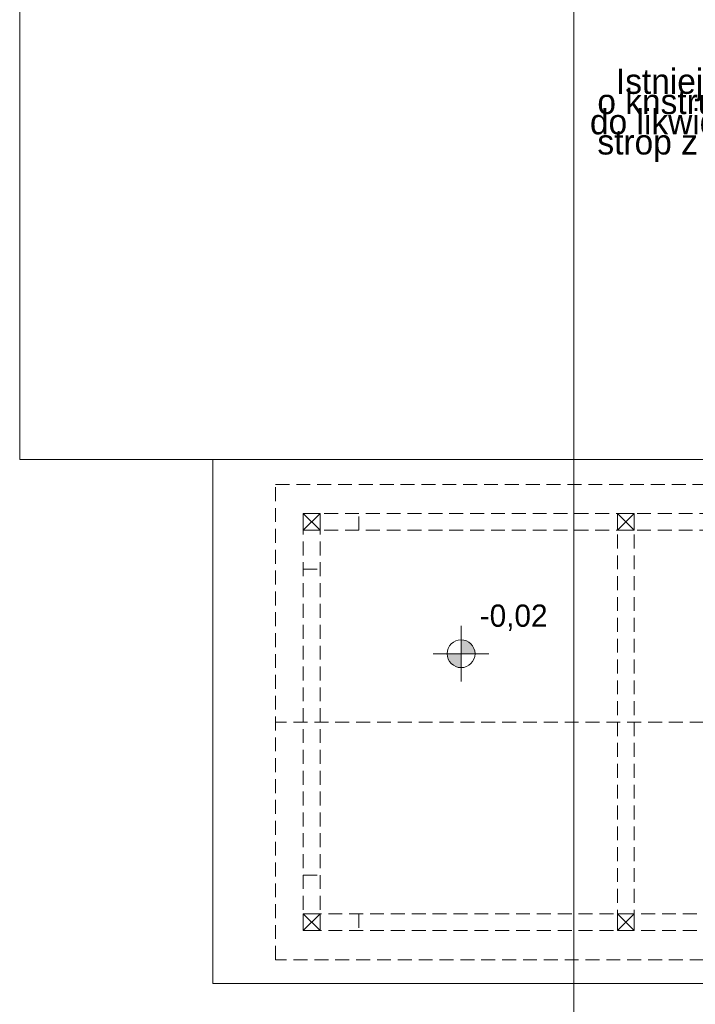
# Model space of a CAD drawing. Extents: x -547885 to -186295, y -25370 to 156194.
# Tile 76 of 256: x -514958 to -510099, y 33078 to 40161. Entities that reach past the tile are written whole.
import ezdxf

# ---------------------------------------------------------------- set-up
doc = ezdxf.new("R2010")
doc.units = 0
doc.header["$MEASUREMENT"] = 0
doc.linetypes.add('Krawędzie ukryte', pattern=[150, 100, -50])
for name, color, linetype, lineweight in [('Arch opisy_Nr_Pióra__21', 7, 'Continuous', 9), ('ARCH TABELA_Nr_Pióra__21', 7, 'Continuous', 9), ('INWENT KONST. DREWNIANA_Nr_Pióra__21', 7, 'Continuous', 9), ('INWENT RZĘDNE_Nr_Pióra__21', 7, 'Continuous', 9), ('INWENT TEREN_Nr_Pióra__21', 7, 'Continuous', 9)]:
    doc.layers.add(name, color=color, linetype=linetype, lineweight=lineweight)
doc.layers.add('INWENT RZĘDNE', color=7, linetype='Continuous')
doc.styles.add('GENERATED_STYLE_4', font='txt')
doc.styles.add('GENERATED_STYLE_5', font='txt')

# ---------------------------------------------------------------- blocks, each defined once
blk = doc.blocks.new('Koty wysokościowe_13', base_point=(-511783.5, 35599.6))
at = {"layer": 'INWENT RZĘDNE_Nr_Pióra__21', "linetype": 'Continuous'}
for points in [[(-511783.5, 35599.6), (-511683.5, 35599.6), (-511691.1, 35637.9), (-511712.8, 35670.3), (-511745.2, 35692), (-511783.5, 35699.6)], [(-511783.5, 35599.6), (-511883.5, 35599.6), (-511875.9, 35561.4), (-511854.2, 35528.9), (-511821.8, 35507.2), (-511783.5, 35499.6)]]:
    blk.add_hatch(color=256, dxfattribs=at).paths.add_polyline_path(points, flags=0)
for p, q in [((-511783.5, 35399.6), (-511783.5, 35799.6)), ((-511983.5, 35599.6), (-511583.5, 35599.6))]:
    blk.add_line(p, q, dxfattribs=at)
blk.add_circle((-511783.5, 35599.6), 100, dxfattribs=at)
at = {"layer": 'INWENT RZĘDNE_Nr_Pióra__21', "insert": (-511649.5, 35763.9), "char_height": 160, "attachment_point": 7, "style": 'GENERATED_STYLE_4'}
blk.add_mtext('{-0,02}', dxfattribs=at)

msp = doc.modelspace()

# ---------------------------------------------------------------- linework, layer by layer
at = {"layer": 'ARCH TABELA_Nr_Pióra__21', "linetype": 'Continuous'}
msp.add_line((-510973.3, 47694.2), (-510973.3, 19244.2), dxfattribs=at)
at = {"layer": 'INWENT KONST. DREWNIANA_Nr_Pióra__21', "linetype": 'Krawędzie ukryte'}
for p, q in [((-513118.3, 36817.6), (-498038.3, 36817.6)), ((-513118.3, 33397.6), (-513118.3, 36817.6)), ((-512918.3, 33607.6), (-512918.3, 36607.6)), ((-512918.3, 36607.6), (-498088.3, 36607.6)), ((-512798.3, 33607.6), (-512798.3, 36607.6)), ((-512518.3, 36487.6), (-512518.3, 36607.6)), ((-510658.3, 36607.6), (-510658.3, 33607.6)), ((-510538.3, 36607.6), (-510538.3, 33607.6)), ((-512918.3, 36487.6), (-498088.3, 36487.6)), ((-512918.3, 36207.6), (-512798.3, 36207.6)), ((-498038.3, 35107.6), (-513118.3, 35107.6)), ((-512918.3, 34007.6), (-512798.3, 34007.6)), ((-498088.3, 33727.6), (-512918.3, 33727.6)), ((-512518.3, 33727.6), (-512518.3, 33607.6)), ((-498088.3, 33607.6), (-512918.3, 33607.6)), ((-498038.3, 33397.6), (-513118.3, 33397.6))]:
    msp.add_line(p, q, dxfattribs=at)
at = {"layer": 'INWENT KONST. DREWNIANA_Nr_Pióra__21', "linetype": 'Continuous'}
for p, q in [((-512918.3, 36487.6), (-512918.3, 36607.6)), ((-512918.3, 36607.6), (-512798.3, 36607.6)), ((-512918.3, 36487.6), (-512798.3, 36607.6)), ((-512918.3, 36607.6), (-512798.3, 36487.6)), ((-512798.3, 36607.6), (-512798.3, 36487.6)), ((-510658.3, 36487.6), (-510658.3, 36607.6)), ((-510658.3, 36607.6), (-510538.3, 36607.6)), ((-510658.3, 36487.6), (-510538.3, 36607.6)), ((-510658.3, 36607.6), (-510538.3, 36487.6)), ((-510538.3, 36607.6), (-510538.3, 36487.6)), ((-512798.3, 36487.6), (-512918.3, 36487.6)), ((-510538.3, 36487.6), (-510658.3, 36487.6)), ((-512918.3, 33607.6), (-512918.3, 33727.6)), ((-512918.3, 33727.6), (-512798.3, 33727.6)), ((-512918.3, 33607.6), (-512798.3, 33727.6)), ((-512918.3, 33727.6), (-512798.3, 33607.6)), ((-512798.3, 33727.6), (-512798.3, 33607.6)), ((-510658.3, 33607.6), (-510658.3, 33727.6)), ((-510658.3, 33727.6), (-510538.3, 33727.6)), ((-510658.3, 33607.6), (-510538.3, 33727.6)), ((-510658.3, 33727.6), (-510538.3, 33607.6)), ((-510538.3, 33727.6), (-510538.3, 33607.6)), ((-512798.3, 33607.6), (-512918.3, 33607.6)), ((-510538.3, 33607.6), (-510658.3, 33607.6))]:
    msp.add_line(p, q, dxfattribs=at)
at = {"layer": 'INWENT TEREN_Nr_Pióra__21', "linetype": 'Continuous'}
for p, q in [((-514958.3, 36997.6), (-514958.3, 44767.6)), ((-498038.3, 36997.6), (-514958.3, 36997.6)), ((-513568.3, 33227.6), (-513568.3, 36997.6)), ((-498038.3, 33227.6), (-513568.3, 33227.6))]:
    msp.add_line(p, q, dxfattribs=at)

# ---------------------------------------------------------------- block references
at = {"layer": 'INWENT RZĘDNE'}
msp.add_blockref('Koty wysokościowe_13', (-511783.5, 35599.6), dxfattribs=at)

# ---------------------------------------------------------------- texts
at = {"layer": 'Arch opisy_Nr_Pióra__21', "linetype": 'Continuous', "insert": (-508368.6, 39352.8), "char_height": 180, "width": 2581.84, "attachment_point": 6, "line_spacing_factor": 0.484765, "style": 'GENERATED_STYLE_5'}
msp.add_mtext('{Istniejace zadaszenie \\Po knstrukcji drewnianej\\Pdo likwidacji. W zamian \\Pstrop z płyt korytowych DKZ\\Pdł. 300 cm}', dxfattribs=at)

doc.saveas('drawing.dxf')
